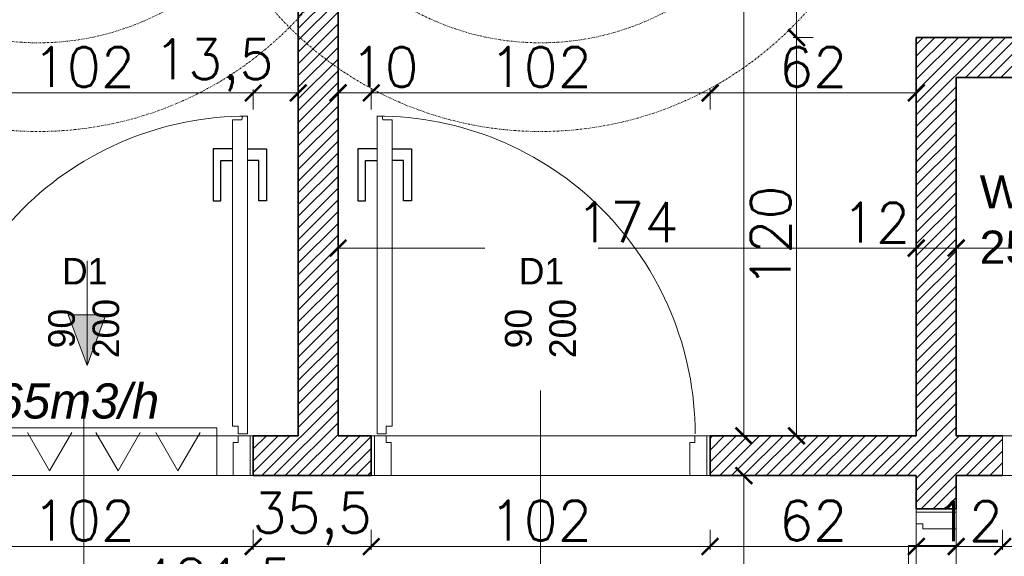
# Model space of a CAD drawing. Header units: millimetres. Extents: x -740 to 33545, y -26688 to 22494.
# Tile 165 of 256: x 11321 to 11617, y 10970 to 11132. Entities that reach past the tile are written whole.
import ezdxf
from ezdxf.lldxf.tags import DXFTag

# ---------------------------------------------------------------- set-up
doc = ezdxf.new("R2010")
doc.units = ezdxf.units.MM
doc.header["$MEASUREMENT"] = 0
for name, pattern in [('CENTERX2', [101.6, 63.5, -12.7, 12.7, -12.7]), ('DASHDOT', [1, 0.5, -0.25, 0, -0.25]), ('DIVIDE2', [0.625, 0.25, -0.125, 0, -0.125, 0, -0.125])]:
    doc.linetypes.add(name, pattern=pattern)
doc.layers.get('Defpoints').update_dxf_attribs({"color": 252})
for name, color, linetype, lineweight in [('## went', 20, 'DIVIDE2', 15), ('_IS_EKO_opis', 7, 'Continuous', 18), ('_IS_EKO_Text_Konstrukcji', 7, 'Continuous', 15), ('_IS_EKO_transfer', 5, 'Continuous', 15), ('_IS_Nawiew', 5, 'Continuous', 20), ('A_l.przerywana', 252, 'ICAD_ISO03W100', 9), ('A_opisy', 252, 'Continuous', 15), ('A_projektowane sciany', 252, 'Continuous', 35), ('l.wypełnien', 252, 'Continuous', 5), ('wymiarowanie', 252, 'Continuous', 9)]:
    doc.layers.add(name, color=color, linetype=linetype, lineweight=lineweight)
doc.layers.add('## went NIEWID', color=51, linetype='DASHDOT', lineweight=15, plot=False)
doc.layers.add('_IS_EKO_Opis_Wentylacja', color=7, linetype='CENTERX2')
doc.layers.add('stolarka', color=252, linetype='Continuous')
doc.styles.add('Arial', font='arial.ttf')
doc.styles.add('styl2', font='simplex.shx')
tags = doc.linetypes.add('ICAD_ISO03W100', pattern=[30, 12, -18]).pattern_tags.tags
tags[6:7] = [DXFTag(74, 4), DXFTag(75, 0), DXFTag(340, '0'), DXFTag(46, 1.0), DXFTag(50, 0.0), DXFTag(44, 0.0), DXFTag(45, 0.0)]
tags[4:5] = [DXFTag(74, 4), DXFTag(75, 0), DXFTag(340, '0'), DXFTag(46, 1.0), DXFTag(50, 0.0), DXFTag(44, 0.0), DXFTag(45, 0.0)]
tags = doc.linetypes.add('SOLID', pattern=[10, 10, 0]).pattern_tags.tags
tags[6:7] = [DXFTag(74, 4), DXFTag(75, 0), DXFTag(340, '0'), DXFTag(46, 0.0), DXFTag(50, 0.0), DXFTag(44, 0.0), DXFTag(45, 0.0)]
tags[4:5] = [DXFTag(74, 4), DXFTag(75, 0), DXFTag(340, '0'), DXFTag(46, 0.0), DXFTag(50, 0.0), DXFTag(44, 0.0), DXFTag(45, 0.0)]
doc.dimstyles.new('Skala 1-50', dxfattribs={"dimtxt": 12, "dimasz": 5, "dimexe": 1, "dimexo": 1, "dimgap": 1.5, "dimtad": 1, "dimdec": 1, "dimrnd": 0.5, "dimtxsty": 'styl2', "dimblk": 'ARCHTICK', "dimcen": 5, "dimadec": 0, "dimazin": 0, "dimtfac": 1, "dimtdec": 1, "dimtmove": 1, "dimatfit": 3, "dimldrblk": 'ARCHTICK', "dimfxl": 0, "dimlwd": -1, "dimlwe": -1, "dimarcsym": 0})

# ---------------------------------------------------------------- blocks, each defined once
blk = doc.blocks.new('_ArchTick')
at = {"color": 0, "linetype": 'ByBlock', "const_width": 0.15}
blk.add_lwpolyline([(-0.5, -0.5), (0.5, 0.5)], dxfattribs=at)
blk = doc.blocks.new('*D1207')
at = {"layer": 'Defpoints', "color": 0}
for p in [(11503.87, 11331.32), (11532.41, 11006.32), (11539.01, 11006.32)]:
    blk.add_point(p, dxfattribs=at)
at = {"layer": 'wymiarowanie', "color": 0}
for p, q in [((11534.01, 11331.32), (11540.01, 11331.32)), ((11539.01, 11331.32), (11539.01, 11006.32)), ((11534.01, 11006.32), (11540.01, 11006.32))]:
    blk.add_line(p, q, dxfattribs=at)
at = {"layer": 'wymiarowanie', "color": 0, "xscale": 5, "yscale": 5, "zscale": 5}
for p, rotation in [((11539.01, 11331.32), 90), ((11539.01, 11006.32), 270)]:
    blk.add_blockref('_ArchTick', p, dxfattribs=dict(at, rotation=rotation))
at = {"layer": 'wymiarowanie', "color": 0, "insert": (11531.21, 11168.82), "char_height": 12, "attachment_point": 5, "rotation": 90, "style": 'styl2'}
blk.add_mtext('325', dxfattribs=at)
blk = doc.blocks.new('*D1208')
at = {"layer": 'Defpoints', "color": 0}
for p in [(11559.87, 10994.32), (11521.21, 10834.32), (11539.01, 10834.32)]:
    blk.add_point(p, dxfattribs=at)
at = {"layer": 'wymiarowanie', "color": 0}
for p, q in [((11544.01, 10994.32), (11538.01, 10994.32)), ((11539.01, 10994.32), (11539.01, 10834.32)), ((11534.01, 10834.32), (11540.01, 10834.32))]:
    blk.add_line(p, q, dxfattribs=at)
at = {"layer": 'wymiarowanie', "color": 0, "xscale": 5, "yscale": 5, "zscale": 5}
for p, rotation in [((11539.01, 10994.32), 90), ((11539.01, 10834.32), 270)]:
    blk.add_blockref('_ArchTick', p, dxfattribs=dict(at, rotation=rotation))
at = {"layer": 'wymiarowanie', "color": 0, "insert": (11531.21, 10914.32), "char_height": 12, "attachment_point": 5, "rotation": 90, "style": 'styl2'}
blk.add_mtext('160', dxfattribs=at)
blk = doc.blocks.new('*D2207')
at = {"layer": 'Defpoints', "color": 0}
for p in [(11590.93, 11062.89), (11602.93, 11056.84), (11590.93, 11046.76)]:
    blk.add_point(p, dxfattribs=at)
at = {"layer": 'wymiarowanie', "color": 0}
for p, q in [((11590.93, 11057.89), (11590.93, 11063.89)), ((11602.93, 11062.89), (11590.93, 11062.89)), ((11602.93, 11057.89), (11602.93, 11063.89))]:
    blk.add_line(p, q, dxfattribs=at)
at = {"layer": 'wymiarowanie', "color": 0, "xscale": 5, "yscale": 5, "zscale": 5, "rotation": 180}
blk.add_blockref('_ArchTick', (11590.93, 11062.89), dxfattribs=at)
at = {"layer": 'wymiarowanie', "color": 0, "xscale": 5, "yscale": 5, "zscale": 5}
blk.add_blockref('_ArchTick', (11602.93, 11062.89), dxfattribs=at)
at = {"layer": 'wymiarowanie', "color": 0, "insert": (11578.78, 11070.54), "char_height": 12, "attachment_point": 5, "style": 'styl2'}
blk.add_mtext('12', dxfattribs=at)
blk = doc.blocks.new('*D2208')
at = {"layer": 'Defpoints', "color": 0}
for p in [(11416.81, 11062.89), (11416.81, 11045.69), (11590.93, 11046.76)]:
    blk.add_point(p, dxfattribs=at)
at = {"layer": 'wymiarowanie', "color": 0}
for p, q in [((11416.81, 11057.89), (11416.81, 11063.89)), ((11590.93, 11062.89), (11416.81, 11062.89)), ((11590.93, 11057.89), (11590.93, 11063.89))]:
    blk.add_line(p, q, dxfattribs=at)
at = {"layer": 'wymiarowanie', "color": 0, "xscale": 5, "yscale": 5, "zscale": 5, "rotation": 180}
blk.add_blockref('_ArchTick', (11416.81, 11062.89), dxfattribs=at)
at = {"layer": 'wymiarowanie', "color": 0, "xscale": 5, "yscale": 5, "zscale": 5}
blk.add_blockref('_ArchTick', (11590.93, 11062.89), dxfattribs=at)
at = {"layer": 'wymiarowanie', "color": 0, "insert": (11503.87, 11070.69), "char_height": 12, "attachment_point": 5, "style": 'styl2'}
blk.add_mtext('174', dxfattribs=at)
blk = doc.blocks.new('*D2672')
at = {"layer": 'Defpoints', "color": 0}
for p in [(11590.93, 11145.5), (11839.15, 11128.69), (11590.93, 11126.32)]:
    blk.add_point(p, dxfattribs=at)
at = {"layer": 'wymiarowanie', "color": 0}
for p, q in [((11590.93, 11140.5), (11590.93, 11146.5)), ((11839.15, 11145.5), (11590.93, 11145.5)), ((11839.15, 11140.5), (11839.15, 11146.5))]:
    blk.add_line(p, q, dxfattribs=at)
at = {"layer": 'wymiarowanie', "color": 0, "xscale": 5, "yscale": 5, "zscale": 5, "rotation": 180}
blk.add_blockref('_ArchTick', (11590.93, 11145.5), dxfattribs=at)
at = {"layer": 'wymiarowanie', "color": 0, "xscale": 5, "yscale": 5, "zscale": 5}
blk.add_blockref('_ArchTick', (11839.15, 11145.5), dxfattribs=at)
at = {"layer": 'wymiarowanie', "color": 0, "insert": (11715.04, 11153.3), "char_height": 12, "attachment_point": 5, "style": 'styl2'}
blk.add_mtext('248', dxfattribs=at)
blk = doc.blocks.new('*D2673')
at = {"layer": 'Defpoints', "color": 0}
for p in [(11839.15, 11062.89), (11602.93, 11040.4), (11839.15, 11040.4)]:
    blk.add_point(p, dxfattribs=at)
at = {"layer": 'wymiarowanie', "color": 0}
for p, q in [((11602.93, 11057.89), (11602.93, 11063.89)), ((11602.93, 11062.89), (11673.96, 11062.89)), ((11839.15, 11062.89), (11703.49, 11062.89)), ((11839.15, 11057.89), (11839.15, 11063.89))]:
    blk.add_line(p, q, dxfattribs=at)
at = {"layer": 'wymiarowanie', "color": 0, "xscale": 5, "yscale": 5, "zscale": 5, "rotation": 180}
blk.add_blockref('_ArchTick', (11602.93, 11062.89), dxfattribs=at)
at = {"layer": 'wymiarowanie', "color": 0, "xscale": 5, "yscale": 5, "zscale": 5}
blk.add_blockref('_ArchTick', (11839.15, 11062.89), dxfattribs=at)
at = {"layer": 'wymiarowanie', "color": 0, "insert": (11688.72, 11069.83), "char_height": 12, "attachment_point": 5, "style": 'styl2'}
blk.add_mtext('236', dxfattribs=at)
blk = doc.blocks.new('*D2675')
at = {"layer": 'Defpoints', "color": 0}
for p in [(11289.26, 10994.32), (11391.26, 10994.32), (11391.26, 10972.96)]:
    blk.add_point(p, dxfattribs=at)
at = {"layer": 'wymiarowanie', "color": 0}
for p, q in [((11289.26, 10977.96), (11289.26, 10971.96)), ((11391.26, 10977.96), (11391.26, 10971.96)), ((11289.26, 10972.96), (11391.26, 10972.96))]:
    blk.add_line(p, q, dxfattribs=at)
at = {"layer": 'wymiarowanie', "color": 0, "xscale": 5, "yscale": 5, "zscale": 5, "rotation": 180}
blk.add_blockref('_ArchTick', (11289.26, 10972.96), dxfattribs=at)
at = {"layer": 'wymiarowanie', "color": 0, "xscale": 5, "yscale": 5, "zscale": 5}
blk.add_blockref('_ArchTick', (11391.26, 10972.96), dxfattribs=at)
at = {"layer": 'wymiarowanie', "color": 0, "insert": (11340.26, 10980.76), "char_height": 12, "attachment_point": 5, "style": 'styl2'}
blk.add_mtext('102', dxfattribs=at)
blk = doc.blocks.new('*D2676')
at = {"layer": 'Defpoints', "color": 0}
for p in [(11391.26, 10994.32), (11426.81, 10994.32), (11426.81, 10972.96)]:
    blk.add_point(p, dxfattribs=at)
at = {"layer": 'wymiarowanie', "color": 0}
for p, q in [((11391.26, 10977.96), (11391.26, 10971.96)), ((11426.81, 10977.96), (11426.81, 10971.96)), ((11391.26, 10972.96), (11426.81, 10972.96))]:
    blk.add_line(p, q, dxfattribs=at)
at = {"layer": 'wymiarowanie', "color": 0, "xscale": 5, "yscale": 5, "zscale": 5, "rotation": 180}
blk.add_blockref('_ArchTick', (11391.26, 10972.96), dxfattribs=at)
at = {"layer": 'wymiarowanie', "color": 0, "xscale": 5, "yscale": 5, "zscale": 5}
blk.add_blockref('_ArchTick', (11426.81, 10972.96), dxfattribs=at)
at = {"layer": 'wymiarowanie', "color": 0, "insert": (11409.03, 10981.3), "char_height": 12, "attachment_point": 5, "style": 'styl2'}
blk.add_mtext('35,5', dxfattribs=at)
blk = doc.blocks.new('*D2677')
at = {"layer": 'Defpoints', "color": 0}
for p in [(11426.81, 10994.32), (11528.81, 10994.32), (11528.81, 10972.96)]:
    blk.add_point(p, dxfattribs=at)
at = {"layer": 'wymiarowanie', "color": 0}
for p, q in [((11426.81, 10977.96), (11426.81, 10971.96)), ((11528.81, 10977.96), (11528.81, 10971.96)), ((11426.81, 10972.96), (11528.81, 10972.96))]:
    blk.add_line(p, q, dxfattribs=at)
at = {"layer": 'wymiarowanie', "color": 0, "xscale": 5, "yscale": 5, "zscale": 5, "rotation": 180}
blk.add_blockref('_ArchTick', (11426.81, 10972.96), dxfattribs=at)
at = {"layer": 'wymiarowanie', "color": 0, "xscale": 5, "yscale": 5, "zscale": 5}
blk.add_blockref('_ArchTick', (11528.81, 10972.96), dxfattribs=at)
at = {"layer": 'wymiarowanie', "color": 0, "insert": (11477.81, 10980.76), "char_height": 12, "attachment_point": 5, "style": 'styl2'}
blk.add_mtext('102', dxfattribs=at)
blk = doc.blocks.new('*D2678')
at = {"layer": 'Defpoints', "color": 0}
for p in [(11528.81, 10994.32), (11590.93, 10994.32), (11590.93, 10972.96)]:
    blk.add_point(p, dxfattribs=at)
at = {"layer": 'wymiarowanie', "color": 0}
for p, q in [((11528.81, 10977.96), (11528.81, 10971.96)), ((11590.93, 10977.96), (11590.93, 10971.96)), ((11528.81, 10972.96), (11590.93, 10972.96))]:
    blk.add_line(p, q, dxfattribs=at)
at = {"layer": 'wymiarowanie', "color": 0, "xscale": 5, "yscale": 5, "zscale": 5, "rotation": 180}
blk.add_blockref('_ArchTick', (11528.81, 10972.96), dxfattribs=at)
at = {"layer": 'wymiarowanie', "color": 0, "xscale": 5, "yscale": 5, "zscale": 5}
blk.add_blockref('_ArchTick', (11590.93, 10972.96), dxfattribs=at)
at = {"layer": 'wymiarowanie', "color": 0, "insert": (11559.87, 10980.76), "char_height": 12, "attachment_point": 5, "style": 'styl2'}
blk.add_mtext('62', dxfattribs=at)
blk = doc.blocks.new('*D2679')
at = {"layer": 'Defpoints', "color": 0}
for p in [(11590.93, 10994.32), (11602.93, 10994.32), (11602.93, 10972.96)]:
    blk.add_point(p, dxfattribs=at)
at = {"layer": 'wymiarowanie', "color": 0}
for p, q in [((11590.93, 10977.96), (11590.93, 10971.96)), ((11602.93, 10977.96), (11602.93, 10971.96)), ((11590.93, 10972.96), (11602.93, 10972.96))]:
    blk.add_line(p, q, dxfattribs=at)
at = {"layer": 'wymiarowanie', "color": 0, "xscale": 5, "yscale": 5, "zscale": 5, "rotation": 180}
blk.add_blockref('_ArchTick', (11590.93, 10972.96), dxfattribs=at)
at = {"layer": 'wymiarowanie', "color": 0, "xscale": 5, "yscale": 5, "zscale": 5}
blk.add_blockref('_ArchTick', (11602.93, 10972.96), dxfattribs=at)
at = {"layer": 'wymiarowanie', "color": 0, "insert": (11606.74, 10980.61), "char_height": 12, "attachment_point": 5, "style": 'styl2'}
blk.add_mtext('12', dxfattribs=at)
blk = doc.blocks.new('*D2680')
at = {"layer": 'Defpoints', "color": 0}
for p in [(11602.93, 10994.32), (11616.93, 10994.32), (11616.93, 10972.96)]:
    blk.add_point(p, dxfattribs=at)
at = {"layer": 'wymiarowanie', "color": 0}
for p, q in [((11602.93, 10977.96), (11602.93, 10971.96)), ((11616.93, 10977.96), (11616.93, 10971.96)), ((11602.93, 10972.96), (11616.93, 10972.96))]:
    blk.add_line(p, q, dxfattribs=at)
at = {"layer": 'wymiarowanie', "color": 0, "xscale": 5, "yscale": 5, "zscale": 5, "rotation": 180}
blk.add_blockref('_ArchTick', (11602.93, 10972.96), dxfattribs=at)
at = {"layer": 'wymiarowanie', "color": 0, "xscale": 5, "yscale": 5, "zscale": 5}
blk.add_blockref('_ArchTick', (11616.93, 10972.96), dxfattribs=at)
at = {"layer": 'wymiarowanie', "color": 0, "insert": (11628.83, 10980.61), "char_height": 12, "attachment_point": 5, "style": 'styl2'}
blk.add_mtext('14', dxfattribs=at)
blk = doc.blocks.new('*D2681')
at = {"layer": 'Defpoints', "color": 0}
for p in [(11616.93, 10994.32), (11708.93, 10994.32), (11708.93, 10972.96)]:
    blk.add_point(p, dxfattribs=at)
at = {"layer": 'wymiarowanie', "color": 0}
for p, q in [((11616.93, 10977.96), (11616.93, 10971.96)), ((11708.93, 10977.96), (11708.93, 10971.96)), ((11616.93, 10972.96), (11708.93, 10972.96))]:
    blk.add_line(p, q, dxfattribs=at)
at = {"layer": 'wymiarowanie', "color": 0, "xscale": 5, "yscale": 5, "zscale": 5, "rotation": 180}
blk.add_blockref('_ArchTick', (11616.93, 10972.96), dxfattribs=at)
at = {"layer": 'wymiarowanie', "color": 0, "xscale": 5, "yscale": 5, "zscale": 5}
blk.add_blockref('_ArchTick', (11708.93, 10972.96), dxfattribs=at)
at = {"layer": 'wymiarowanie', "color": 0, "insert": (11662.93, 10980.76), "char_height": 12, "attachment_point": 5, "style": 'styl2'}
blk.add_mtext('92', dxfattribs=at)
blk = doc.blocks.new('*D2685')
at = {"layer": 'Defpoints', "color": 0}
for p in [(11169.43, 10984.32), (11590.93, 10977.96), (11590.93, 10953.07)]:
    blk.add_point(p, dxfattribs=at)
at = {"layer": 'wymiarowanie', "color": 0}
for p, q in [((11169.43, 10958.07), (11169.43, 10952.07)), ((11590.93, 10958.07), (11590.93, 10952.07)), ((11169.43, 10953.07), (11590.93, 10953.07))]:
    blk.add_line(p, q, dxfattribs=at)
at = {"layer": 'wymiarowanie', "color": 0, "xscale": 5, "yscale": 5, "zscale": 5, "rotation": 180}
blk.add_blockref('_ArchTick', (11169.43, 10953.07), dxfattribs=at)
at = {"layer": 'wymiarowanie', "color": 0, "xscale": 5, "yscale": 5, "zscale": 5}
blk.add_blockref('_ArchTick', (11590.93, 10953.07), dxfattribs=at)
at = {"layer": 'wymiarowanie', "color": 0, "insert": (11380.18, 10961.42), "char_height": 12, "attachment_point": 5, "style": 'styl2'}
blk.add_mtext('421,5', dxfattribs=at)
blk = doc.blocks.new('*D2694')
at = {"layer": 'Defpoints', "color": 0}
for p in [(11554.87, 11126.32), (11590.93, 11126.32), (11590.93, 11006.32)]:
    blk.add_point(p, dxfattribs=at)
at = {"layer": 'wymiarowanie', "color": 0}
for p, q in [((11559.87, 11126.32), (11553.87, 11126.32)), ((11554.87, 11006.32), (11554.87, 11126.32)), ((11559.87, 11006.32), (11553.87, 11006.32))]:
    blk.add_line(p, q, dxfattribs=at)
at = {"layer": 'wymiarowanie', "color": 0, "xscale": 5, "yscale": 5, "zscale": 5}
for p, rotation in [((11554.87, 11126.32), 90), ((11554.87, 11006.32), 270)]:
    blk.add_blockref('_ArchTick', p, dxfattribs=dict(at, rotation=rotation))
at = {"layer": 'wymiarowanie', "color": 0, "insert": (11547.07, 11066.32), "char_height": 12, "attachment_point": 5, "rotation": 90, "style": 'styl2'}
blk.add_mtext('120', dxfattribs=at)
blk = doc.blocks.new('*D2695')
at = {"layer": 'Defpoints', "color": 0}
for p in [(11554.87, 11331.32), (11566.81, 11331.32), (11590.93, 11126.32)]:
    blk.add_point(p, dxfattribs=at)
at = {"layer": 'wymiarowanie', "color": 0}
for p, q in [((11559.87, 11331.32), (11553.87, 11331.32)), ((11554.87, 11331.32), (11554.87, 11276.28)), ((11554.87, 11126.32), (11554.87, 11246.76)), ((11559.87, 11126.32), (11553.87, 11126.32))]:
    blk.add_line(p, q, dxfattribs=at)
at = {"layer": 'wymiarowanie', "color": 0, "xscale": 5, "yscale": 5, "zscale": 5}
for p, rotation in [((11554.87, 11331.32), 90), ((11554.87, 11126.32), 270)]:
    blk.add_blockref('_ArchTick', p, dxfattribs=dict(at, rotation=rotation))
at = {"layer": 'wymiarowanie', "color": 0, "insert": (11547.07, 11261.52), "char_height": 12, "attachment_point": 5, "rotation": 90, "style": 'styl2'}
blk.add_mtext('205', dxfattribs=at)
blk = doc.blocks.new('*D2827')
at = {"layer": 'Defpoints', "color": 0}
for p in [(11391.26, 11109.64), (11289.26, 11006.32), (11391.26, 11006.32)]:
    blk.add_point(p, dxfattribs=at)
at = {"layer": 'wymiarowanie', "color": 0}
for p, q in [((11289.26, 11104.64), (11289.26, 11110.64)), ((11289.26, 11109.64), (11391.26, 11109.64)), ((11391.26, 11104.64), (11391.26, 11110.64))]:
    blk.add_line(p, q, dxfattribs=at)
at = {"layer": 'wymiarowanie', "color": 0, "xscale": 5, "yscale": 5, "zscale": 5, "rotation": 180}
blk.add_blockref('_ArchTick', (11289.26, 11109.64), dxfattribs=at)
at = {"layer": 'wymiarowanie', "color": 0, "xscale": 5, "yscale": 5, "zscale": 5}
blk.add_blockref('_ArchTick', (11391.26, 11109.64), dxfattribs=at)
at = {"layer": 'wymiarowanie', "color": 0, "insert": (11340.26, 11117.44), "char_height": 12, "attachment_point": 5, "style": 'styl2'}
blk.add_mtext('102', dxfattribs=at)
blk = doc.blocks.new('*D2828')
at = {"layer": 'Defpoints', "color": 0}
for p in [(11404.81, 11109.64), (11391.26, 11006.32), (11404.81, 11006.32)]:
    blk.add_point(p, dxfattribs=at)
at = {"layer": 'wymiarowanie', "color": 0}
for p, q in [((11391.26, 11104.64), (11391.26, 11110.64)), ((11391.26, 11109.64), (11404.81, 11109.64)), ((11404.81, 11104.64), (11404.81, 11110.64))]:
    blk.add_line(p, q, dxfattribs=at)
at = {"layer": 'wymiarowanie', "color": 0, "xscale": 5, "yscale": 5, "zscale": 5, "rotation": 180}
blk.add_blockref('_ArchTick', (11391.26, 11109.64), dxfattribs=at)
at = {"layer": 'wymiarowanie', "color": 0, "xscale": 5, "yscale": 5, "zscale": 5}
blk.add_blockref('_ArchTick', (11404.81, 11109.64), dxfattribs=at)
at = {"layer": 'wymiarowanie', "color": 0, "insert": (11379.38, 11117.98), "char_height": 12, "attachment_point": 5, "style": 'styl2'}
blk.add_mtext('13,5', dxfattribs=at)
blk = doc.blocks.new('*D2830')
at = {"layer": 'Defpoints', "color": 0}
for p in [(11426.81, 11109.64), (11416.81, 11006.32), (11426.81, 11006.32)]:
    blk.add_point(p, dxfattribs=at)
at = {"layer": 'wymiarowanie', "color": 0}
for p, q in [((11416.81, 11104.64), (11416.81, 11110.64)), ((11416.81, 11109.64), (11426.81, 11109.64)), ((11426.81, 11104.64), (11426.81, 11110.64))]:
    blk.add_line(p, q, dxfattribs=at)
at = {"layer": 'wymiarowanie', "color": 0, "xscale": 5, "yscale": 5, "zscale": 5, "rotation": 180}
blk.add_blockref('_ArchTick', (11416.81, 11109.64), dxfattribs=at)
at = {"layer": 'wymiarowanie', "color": 0, "xscale": 5, "yscale": 5, "zscale": 5}
blk.add_blockref('_ArchTick', (11426.81, 11109.64), dxfattribs=at)
at = {"layer": 'wymiarowanie', "color": 0, "insert": (11430.82, 11117.44), "char_height": 12, "attachment_point": 5, "style": 'styl2'}
blk.add_mtext('10', dxfattribs=at)
blk = doc.blocks.new('*D2831')
at = {"layer": 'Defpoints', "color": 0}
for p in [(11528.81, 11109.64), (11426.81, 11006.32), (11528.81, 11006.32)]:
    blk.add_point(p, dxfattribs=at)
at = {"layer": 'wymiarowanie', "color": 0}
for p, q in [((11426.81, 11104.64), (11426.81, 11110.64)), ((11426.81, 11109.64), (11528.81, 11109.64)), ((11528.81, 11104.64), (11528.81, 11110.64))]:
    blk.add_line(p, q, dxfattribs=at)
at = {"layer": 'wymiarowanie', "color": 0, "xscale": 5, "yscale": 5, "zscale": 5, "rotation": 180}
blk.add_blockref('_ArchTick', (11426.81, 11109.64), dxfattribs=at)
at = {"layer": 'wymiarowanie', "color": 0, "xscale": 5, "yscale": 5, "zscale": 5}
blk.add_blockref('_ArchTick', (11528.81, 11109.64), dxfattribs=at)
at = {"layer": 'wymiarowanie', "color": 0, "insert": (11477.81, 11117.44), "char_height": 12, "attachment_point": 5, "style": 'styl2'}
blk.add_mtext('102', dxfattribs=at)
blk = doc.blocks.new('*D2832')
at = {"layer": 'Defpoints', "color": 0}
for p in [(11590.93, 11109.64), (11590.93, 11015.98), (11528.81, 11006.32)]:
    blk.add_point(p, dxfattribs=at)
at = {"layer": 'wymiarowanie', "color": 0}
for p, q in [((11528.81, 11104.64), (11528.81, 11110.64)), ((11528.81, 11109.64), (11590.93, 11109.64)), ((11590.93, 11104.64), (11590.93, 11110.64))]:
    blk.add_line(p, q, dxfattribs=at)
at = {"layer": 'wymiarowanie', "color": 0, "xscale": 5, "yscale": 5, "zscale": 5, "rotation": 180}
blk.add_blockref('_ArchTick', (11528.81, 11109.64), dxfattribs=at)
at = {"layer": 'wymiarowanie', "color": 0, "xscale": 5, "yscale": 5, "zscale": 5}
blk.add_blockref('_ArchTick', (11590.93, 11109.64), dxfattribs=at)
at = {"layer": 'wymiarowanie', "color": 0, "insert": (11559.87, 11117.44), "char_height": 12, "attachment_point": 5, "style": 'styl2'}
blk.add_mtext('62', dxfattribs=at)
blk = doc.blocks.new('erdrrer')
at = {"layer": '## went', "color": 5, "linetype": 'Continuous', "lineweight": 15}
for p, q in [((341343.16, 163325.05), (341331.68, 163331.67)), ((341331.68, 163331.67), (341338.31, 163320.2)), ((341331.68, 163331.67), (341338.31, 163320.2)), ((341364.32, 163325.05), (341375.8, 163331.67)), ((341375.8, 163331.67), (341369.17, 163320.2)), ((341375.8, 163331.67), (341369.17, 163320.2)), ((341338.31, 163320.2), (341343.16, 163325.05)), ((341338.31, 163320.2), (341343.16, 163325.05)), ((341369.17, 163320.2), (341364.32, 163325.05)), ((341369.17, 163320.2), (341364.32, 163325.05)), ((341346.65, 163316.7), (341340.73, 163322.62)), ((341360.83, 163316.7), (341366.75, 163322.62)), ((341346.82, 163316.53), (341346.82, 163316.53)), ((341346.65, 163302.53), (341340.73, 163296.61)), ((341346.82, 163302.7), (341346.82, 163302.7)), ((341360.66, 163302.7), (341360.66, 163302.7)), ((341360.83, 163302.53), (341366.75, 163296.61)), ((341338.31, 163299.03), (341331.68, 163287.56)), ((341343.16, 163294.18), (341338.31, 163299.03)), ((341343.16, 163294.18), (341338.31, 163299.03)), ((341364.32, 163294.18), (341369.17, 163299.03)), ((341364.32, 163294.18), (341369.17, 163299.03)), ((341369.17, 163299.03), (341375.8, 163287.56)), ((341331.68, 163287.56), (341343.16, 163294.18)), ((341331.68, 163287.56), (341343.16, 163294.18)), ((341375.8, 163287.56), (341364.32, 163294.18)), ((341375.8, 163287.56), (341364.32, 163294.18))]:
    blk.add_line(p, q, dxfattribs=at)
at = {"layer": '## went', "color": 5, "linetype": 'Continuous', "const_width": 0.0165}
for points in [[(341331.68, 163331.67), (341338.31, 163320.2), (341343.16, 163325.05)], [(341375.8, 163331.67), (341369.17, 163320.2), (341364.32, 163325.05)], [(341331.68, 163287.56), (341343.16, 163294.18), (341338.31, 163299.03)], [(341375.8, 163287.56), (341364.32, 163294.18), (341369.17, 163299.03)]]:
    blk.add_lwpolyline(points, close=True, dxfattribs=at)
at = {"layer": '## went', "color": 5, "lineweight": 30}
for radius in [7.45, 5.44]:
    blk.add_circle((341353.74, 163309.62), radius, dxfattribs=at)
at = {"layer": '## went', "color": 5, "lineweight": 15}
blk.add_point((341353.74, 163309.62), dxfattribs=at)
blk.add_point((341353.74, 163309.62), dxfattribs=at)
at = {"layer": '## went NIEWID'}
for radius in [100, 75, 50]:
    blk.add_circle((341353.74, 163309.62), radius, dxfattribs=at)

msp = doc.modelspace()

# ---------------------------------------------------------------- hatches: boundary and pattern name
at = {"layer": 'l.wypełnien'}
h = msp.add_hatch(dxfattribs=at)
h.set_pattern_fill('ANSI31', color=256, scale=20, style=0)
h.paths.add_polyline_path([(11528.81, 11006.32), (11528.81, 10994.32), (11590.93, 10994.32), (11590.93, 10984.32), (11602.93, 10984.32), (11602.93, 10994.32), (11616.93, 10994.32), (11616.93, 11006.32), (11602.93, 11006.32), (11602.93, 11114.32), (11839.15, 11114.32), (11839.15, 11126.32), (11590.93, 11126.32), (11590.93, 11006.32)])
h.paths.add_polyline_path([(11391.26, 10994.32), (11391.26, 11006.32), (11404.81, 11006.32), (11404.81, 11331.32), (11416.81, 11331.32), (11416.81, 11006.32), (11426.81, 11006.32), (11426.81, 10994.32)])
h.paths.add_polyline_path([(11708.93, 10994.32), (11708.93, 11006.32), (11839.15, 11006.32), (11839.15, 10994.32), (11734.93, 10994.32), (11734.93, 10984.32), (11722.93, 10984.32), (11722.93, 10994.32)])
h.paths.add_polyline_path([(11289.26, 10994.32), (11289.26, 11006.32), (11169.43, 11006.32), (11169.43, 10994.32)])
h.paths.add_polyline_path([(11734.93, 10834.32), (11734.93, 10892.32), (11722.93, 10892.32), (11722.93, 10834.32)])
h.paths.add_polyline_path([(11602.93, 10834.32), (11602.93, 10882.32), (11590.93, 10882.32), (11590.93, 10834.32)])

# ---------------------------------------------------------------- linework, layer by layer
at = {"layer": '_IS_EKO_transfer', "color": 5, "lineweight": 15, "ltscale": 5}
for p, q in [((11323.31, 11007.28), (11329.96, 10995.76)), ((11336.61, 11007.28), (11329.96, 10995.76)), ((11343.91, 11007.28), (11350.56, 10995.76)), ((11357.21, 11007.28), (11350.56, 10995.76)), ((11361.94, 11007.28), (11368.59, 10995.76)), ((11375.24, 11007.28), (11368.59, 10995.76))]:
    msp.add_line(p, q, dxfattribs=at)
for points in [[(11380.26, 11008.72), (11300.26, 11008.72), (11300.26, 10994.32), (11380.26, 10994.32)], [(11588.53, 10973.32), (11588.53, 10893.32), (11602.93, 10893.32), (11602.93, 10973.32)]]:
    msp.add_lwpolyline(points, close=True, dxfattribs=at)
at = {"layer": 'A_l.przerywana', "ltscale": 0.3}
for points in [[(11289.26, 10994.32), (11289.26, 11006.32), (11391.26, 11006.32), (11391.26, 10994.32)], [(11528.81, 10994.32), (11528.81, 11006.32), (11426.81, 11006.32), (11426.81, 10994.32)], [(11708.93, 10994.32), (11708.93, 11006.32), (11616.93, 11006.32), (11616.93, 10994.32)], [(11602.93, 10882.32), (11590.93, 10882.32), (11590.93, 10984.32), (11602.93, 10984.32)]]:
    msp.add_lwpolyline(points, close=True, dxfattribs=at)
for points in [[(11391.26, 10994.32), (11391.26, 11006.32)], [(11426.81, 10994.32), (11426.81, 11006.32)], [(11528.81, 11006.32), (11528.81, 10994.32)]]:
    msp.add_lwpolyline(points, dxfattribs=at)
at = {"layer": 'A_opisy'}
for p, q in [((11340.26, 10959.04), (11340.26, 11024.04)), ((11477.81, 10959.04), (11477.81, 11024.04))]:
    msp.add_line(p, q, dxfattribs=at)
at = {"layer": 'A_opisy', "ltscale": 0.3}
for points in [[(11327.26, 11050.04), (11327.26, 11024.04), (11340.26, 11024.04), (11340.26, 11050.04)], [(11340.26, 11050.04), (11340.26, 11024.04), (11353.26, 11024.04), (11353.26, 11050.04)], [(11464.81, 11050.04), (11464.81, 11024.04), (11477.81, 11024.04), (11477.81, 11050.04)], [(11477.81, 11050.04), (11477.81, 11024.04), (11490.81, 11024.04), (11490.81, 11050.04)]]:
    msp.add_lwpolyline(points, close=True, dxfattribs=at)
at = {"layer": 'A_projektowane sciany'}
for p, q in [((11404.81, 11331.32), (11404.81, 11006.32)), ((11416.81, 11331.32), (11416.81, 11006.32)), ((11839.15, 11126.32), (11590.93, 11126.32)), ((11590.93, 11126.32), (11590.93, 11006.32)), ((11839.15, 11114.32), (11602.93, 11114.32)), ((11602.93, 11114.32), (11602.93, 11006.32)), ((11602.93, 11114.32), (11602.93, 11006.32)), ((11404.81, 11006.32), (11391.26, 11006.32)), ((11391.26, 11006.32), (11391.26, 10994.32)), ((11416.81, 11006.32), (11426.81, 11006.32)), ((11426.81, 11006.32), (11416.81, 11006.32)), ((11426.81, 11006.32), (11426.81, 10994.32)), ((11590.93, 11006.32), (11528.81, 11006.32)), ((11528.81, 11006.32), (11528.81, 10994.32)), ((11616.93, 11006.32), (11602.93, 11006.32)), ((11426.81, 10994.32), (11391.26, 10994.32)), ((11590.93, 10994.32), (11528.81, 10994.32)), ((11590.93, 10994.32), (11590.93, 10984.32)), ((11590.93, 10994.32), (11590.93, 10984.32)), ((11602.93, 10994.32), (11602.93, 10984.32)), ((11602.93, 10994.32), (11602.93, 10984.32)), ((11616.93, 10994.32), (11602.93, 10994.32)), ((11590.93, 10984.32), (11602.93, 10984.32))]:
    msp.add_line(p, q, dxfattribs=at)
at = {"layer": 'stolarka', "lineweight": 9}
for points in [[(11386.72, 11006.9), (11389.51, 11006.9), (11389.51, 11102.67), (11388.01, 11102.65), (11387.83, 11101.51), (11384.98, 11101.51), (11384.98, 11009.2), (11386.72, 11009.2), (11386.72, 11006.9)], [(11431.34, 11006.9), (11428.56, 11006.9), (11428.56, 11102.67), (11430.06, 11102.65), (11430.24, 11101.51), (11433.08, 11101.51), (11433.08, 11009.2), (11431.34, 11009.2), (11431.34, 11006.9)], [(11385.26, 11004.35), (11386.77, 11004.35), (11386.77, 11006.32), (11390.31, 11006.32), (11390.31, 10994.32), (11385.26, 10994.32), (11385.26, 11004.35)], [(11432.81, 11004.35), (11431.29, 11004.35), (11431.29, 11006.32), (11427.76, 11006.32), (11427.76, 10994.32), (11432.81, 10994.32), (11432.81, 11004.35)], [(11522.76, 11004.35), (11524.27, 11004.35), (11524.27, 11006.32), (11527.81, 11006.32), (11527.81, 10994.32), (11522.76, 10994.32), (11522.76, 11004.35)], [(11592.9, 10978.27), (11592.9, 10979.79), (11590.93, 10979.79), (11590.93, 10983.32), (11602.93, 10983.32), (11602.93, 10978.27), (11592.9, 10978.27)]]:
    msp.add_lwpolyline(points, dxfattribs=at)
at = {"layer": 'stolarka'}
for points in [[(11384.98, 11092.75), (11379.18, 11092.75), (11379.18, 11077.09), (11381.5, 11077.09), (11381.5, 11089.27), (11384.98, 11089.27)], [(11389.51, 11092.75), (11395.31, 11092.75), (11395.31, 11077.09), (11392.99, 11077.09), (11392.99, 11089.27), (11389.51, 11089.27)], [(11428.56, 11092.75), (11422.75, 11092.75), (11422.75, 11077.09), (11425.07, 11077.09), (11425.07, 11089.27), (11428.56, 11089.27)], [(11433.08, 11092.75), (11438.88, 11092.75), (11438.88, 11077.09), (11436.56, 11077.09), (11436.56, 11089.27), (11433.08, 11089.27)]]:
    msp.add_lwpolyline(points, dxfattribs=at)
at = {"layer": 'stolarka', "linetype": 'ICAD_ISO03W100', "lineweight": 13, "ltscale": 0.3}
for centre, start, end in [((11389.51, 11006.9), 89.9469, 179.9997), ((11428.55, 11006.9), 0.0003, 90.0531)]:
    msp.add_arc(centre, 95.77, start, end, dxfattribs=at)

# ---------------------------------------------------------------- block references
at = {"layer": '_IS_Nawiew', "xscale": 1.0688, "yscale": 1.0688, "zscale": 1.0688}
for p in [(-353512.34, -163340.42), (-353361.07, -163340.42)]:
    msp.add_blockref('erdrrer', p, dxfattribs=at)

# ---------------------------------------------------------------- texts
at = {"layer": '_IS_EKO_Opis_Wentylacja', "insert": (11610, 11084.82), "char_height": 10, "width": 108.1234, "attachment_point": 1, "style": 'Arial'}
msp.add_mtext('Wywiew %%C80 \\P25 m3/h', dxfattribs=at)

# ---------------------------------------------------------------- dimensions: what is measured, and where the dimension line sits
at = {"layer": 'wymiarowanie'}
for base, p1, p2, picture, middle in [((11539.01, 11006.32), (11503.87, 11331.32), (11532.41, 11006.32), '*D1207', (11531.21, 11168.82)), ((11554.87, 11126.32), (11590.93, 11006.32), (11590.93, 11126.32), '*D2694', (11547.07, 11066.32)), ((11539.01, 10834.32), (11559.87, 10994.32), (11521.21, 10834.32), '*D1208', (11531.21, 10914.32))]:
    dim = msp.add_linear_dim(base=base, p1=p1, p2=p2, angle=90, dimstyle='Skala 1-50', dxfattribs=at)
    dim.commit()
    dim.dimension.update_dxf_attribs({"geometry": picture, "text_midpoint": middle})
dim = msp.add_linear_dim(base=(11554.87, 11331.32), p1=(11590.93, 11126.32), p2=(11566.81, 11331.32), angle=90, dimstyle='Skala 1-50', dxfattribs=at)
dim.commit()
dim.dimension.update_dxf_attribs({"geometry": '*D2695', "text_midpoint": (11554.87, 11261.52), "dimtype": 160})
for base, p1, p2, picture, middle in [((11590.93, 11145.5), (11839.15, 11128.69), (11590.93, 11126.32), '*D2672', (11715.04, 11153.3)), ((11590.93, 11109.64), (11528.81, 11006.32), (11590.93, 11015.98), '*D2832', (11559.87, 11117.44)), ((11391.26, 10972.96), (11289.26, 10994.32), (11391.26, 10994.32), '*D2675', (11340.26, 10980.76)), ((11426.8055, 10972.9553), (11391.2588, 10994.3229), (11426.8055, 10994.3229), '*D2676', (11409.0321, 10981.3013)), ((11528.81, 10972.96), (11426.81, 10994.32), (11528.81, 10994.32), '*D2677', (11477.81, 10980.76)), ((11590.93, 10972.96), (11528.81, 10994.32), (11590.93, 10994.32), '*D2678', (11559.87, 10980.76)), ((11708.93, 10972.96), (11616.93, 10994.32), (11708.93, 10994.32), '*D2681', (11662.93, 10980.76)), ((11590.93, 10953.07), (11169.43, 10984.32), (11590.93, 10977.96), '*D2685', (11380.18, 10961.42))]:
    dim = msp.add_linear_dim(base=base, p1=p1, p2=p2, dimstyle='Skala 1-50', dxfattribs=at)
    dim.commit()
    dim.dimension.update_dxf_attribs({"geometry": picture, "text_midpoint": middle})
for base, p1, p2, picture, middle in [((11404.8055, 11109.6353), (11391.2588, 11006.3229), (11404.8055, 11006.3229), '*D2828', (11379.3804, 11109.6353)), ((11426.81, 11109.64), (11416.81, 11006.32), (11426.81, 11006.32), '*D2830', (11430.82, 11109.64)), ((11590.93, 11062.89), (11602.93, 11056.84), (11590.93, 11046.76), '*D2207', (11578.78, 11062.89)), ((11839.15, 11062.89), (11602.93, 11040.4), (11839.15, 11040.4), '*D2673', (11688.72, 11062.03)), ((11602.93, 10972.96), (11590.93, 10994.32), (11602.93, 10994.32), '*D2679', (11606.74, 10972.96)), ((11616.93, 10972.96), (11602.93, 10994.32), (11616.93, 10994.32), '*D2680', (11628.83, 10972.96))]:
    dim = msp.add_linear_dim(base=base, p1=p1, p2=p2, dimstyle='Skala 1-50', dxfattribs=at)
    dim.commit()
    dim.dimension.update_dxf_attribs({"geometry": picture, "text_midpoint": middle, "dimtype": 160})

# ---------------------------------------------------------------- next in the draw order: texts
at = {"layer": 'A_opisy', "ltscale": 0.3, "char_height": 8, "width": 26, "attachment_point": 5, "rotation": 90, "bg_fill": 2}
for insert in [(11340.26, 11037.04), (11477.81, 11037.04)]:
    msp.add_mtext('\\pi3.19200;{\\fCentury Gothic|b0|i0|c238|p0;90}\\P{\\fCentury Gothic|b0|i0|c238|p0;200}', dxfattribs=dict(at, insert=insert))

# ---------------------------------------------------------------- next in the draw order: hatches: boundary and pattern name
at = {"layer": '_IS_EKO_opis'}
for points in [[(11341.22, 11042.8), (11335.58, 11042.8), (11341.22, 11027.5)], [(11346.85, 11042.8), (11341.22, 11042.8), (11341.22, 11027.5)]]:
    msp.add_hatch(color=256, dxfattribs=at).paths.add_polyline_path(points)

# ---------------------------------------------------------------- next in the draw order: linework, layer by layer
for p, q in [((11341.22, 11027.5), (11335.58, 11042.8)), ((11335.58, 11042.8), (11341.22, 11042.8)), ((11346.85, 11042.8), (11341.22, 11042.8)), ((11341.22, 11027.5), (11346.85, 11042.8))]:
    msp.add_line(p, q, dxfattribs=at)
at = {"layer": 'A_opisy', "lineweight": 30, "ltscale": 0.3}
for points in [[(11327.26, 11063.04), (11353.26, 11063.04), (11353.26, 11050.04), (11327.26, 11050.04)], [(11464.81, 11063.04), (11490.81, 11063.04), (11490.81, 11050.04), (11464.81, 11050.04)]]:
    msp.add_lwpolyline(points, close=True, dxfattribs=at)

# ---------------------------------------------------------------- next in the draw order: texts
at = {"layer": '_IS_EKO_Text_Konstrukcji', "linetype": 'SOLID', "lineweight": 15, "insert": (11338.32, 11022.12), "char_height": 10.584, "attachment_point": 2}
msp.add_mtext('\\fArial|b0|i1|c238|p34;65m3/h', dxfattribs=at)

# ---------------------------------------------------------------- next in the draw order: dimensions: what is measured, and where the dimension line sits
at = {"layer": 'wymiarowanie'}
dim = msp.add_linear_dim(base=(11416.81, 11062.89), p1=(11590.93, 11046.76), p2=(11416.81, 11045.69), dimstyle='Skala 1-50', dxfattribs=at)
dim.commit()
dim.dimension.update_dxf_attribs({"geometry": '*D2208', "text_midpoint": (11503.87, 11070.69)})

# ---------------------------------------------------------------- next in the draw order: texts
at = {"layer": 'A_opisy', "ltscale": 0.3, "char_height": 8, "width": 26, "attachment_point": 5, "bg_fill": 2}
for insert in [(11340.52, 11055.92), (11478.06, 11055.92)]:
    msp.add_mtext('{\\fCentury Gothic|b0|i0|c238|p0;D1}', dxfattribs=dict(at, insert=insert))

# ---------------------------------------------------------------- next in the draw order: linework, layer by layer
at = {"layer": '_IS_EKO_opis'}
msp.add_line((11341.22, 11059.09), (11341.22, 11027.5), dxfattribs=at)

# ---------------------------------------------------------------- next in the draw order: dimensions: what is measured, and where the dimension line sits
at = {"layer": 'wymiarowanie'}
for base, p1, p2, picture, middle in [((11391.26, 11109.64), (11289.26, 11006.32), (11391.26, 11006.32), '*D2827', (11340.26, 11117.44)), ((11528.81, 11109.64), (11426.81, 11006.32), (11528.81, 11006.32), '*D2831', (11477.81, 11117.44))]:
    dim = msp.add_linear_dim(base=base, p1=p1, p2=p2, dimstyle='Skala 1-50', dxfattribs=at)
    dim.commit()
    dim.dimension.update_dxf_attribs({"geometry": picture, "text_midpoint": middle})

doc.saveas('drawing.dxf')
